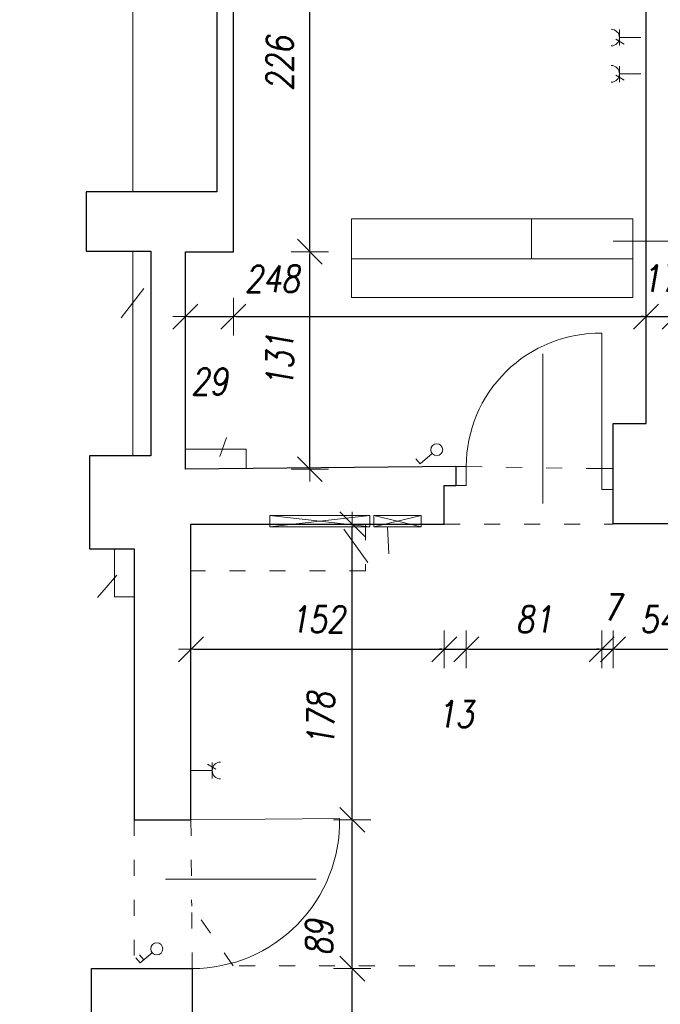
# Model space of a CAD drawing. Header units: millimetres. Extents: x -58431 to 28973, y -32170 to 9431.
# Tile 14 of 54: x -50613 to -46766, y -11040 to -5123. Entities that reach past the tile are written whole.
import ezdxf

# ---------------------------------------------------------------- set-up
doc = ezdxf.new("R2010")
doc.units = ezdxf.units.MM
doc.header["$LTSCALE"] = 8
doc.linetypes.add('ACAD_ISO03W100', pattern=[30, 12, -18])
doc.layers.get('Defpoints').update_dxf_attribs({"lineweight": 0})
for name, color, linetype, lineweight in [('A_DIMEN', 7, 'Continuous', 0), ('BAM_OPISY POWIERZCHNI', 40, 'Continuous', 0), ('instalacje', 6, 'Continuous', 0), ('piętro_dzwi i okna', 3, 'Continuous', 0), ('piętro_podciąg', 2, 'ACAD_ISO03W100', 0), ('piętro_rzut', 7, 'Continuous', 30), ('RZUT_wymiarowanie', 2, 'Continuous', 0), ('wymiarowanie', 4, 'Continuous', 0)]:
    doc.layers.add(name, color=color, linetype=linetype, lineweight=lineweight)
doc.styles.add('ROMANS1', font='romans.shx', dxfattribs={"width": 0.8, "oblique": 10})
doc.dimstyles.new('NARCH100', dxfattribs={"dimscale": 100, "dimtxt": 1.6, "dimasz": 0.15, "dimexe": 0, "dimexo": 0, "dimgap": 1, "dimtad": 1, "dimdec": 0, "dimlfac": 0.1, "dimrnd": 1, "dimdsep": 46, "dimtxsty": 'ROMANS1', "dimblk": 'wym', "dimcen": -1.5, "dimse1": 1, "dimse2": 1, "dimclrd": 4, "dimclre": 4, "dimclrt": 3, "dimadec": 0, "dimazin": 0, "dimtfac": 0.04, "dimtdec": 0, "dimtmove": 2, "dimatfit": 3, "dimldrblk": 'wym', "dimfxl": 0, "dimtolj": 1, "dimarcsym": 0})

# ---------------------------------------------------------------- blocks, each defined once
blk = doc.blocks.new('wym')
at = {"layer": 'A_DIMEN', "color": 4, "ltscale": 100}
for p, q in [((-5, -5), (5, 5)), ((0, -7.5), (0, 7.5)), ((-5, 0), (5, 0))]:
    blk.add_line(p, q, dxfattribs=at)
blk = doc.blocks.new('*D717')
at = {"layer": 'BAM_OPISY POWIERZCHNI', "color": 4, "lineweight": -2, "transparency": 16777216}
blk.add_line((-49602.6, -6907.6), (-49344.1, -6907.6), dxfattribs=at)
at = {"layer": 'Defpoints', "color": 0, "transparency": 16777216}
for p in [(-49617.6, -6517.2), (-49329.1, -6517.2), (-49329.1, -6907.6)]:
    blk.add_point(p, dxfattribs=at)
at = {"layer": 'BAM_OPISY POWIERZCHNI', "color": 4, "lineweight": -2, "transparency": 16777216, "xscale": 15, "yscale": 15, "zscale": 15, "rotation": 179.9999999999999}
blk.add_blockref('wym', (-49617.6, -6907.6), dxfattribs=at)
at = {"layer": 'BAM_OPISY POWIERZCHNI', "color": 4, "lineweight": -2, "transparency": 16777216, "xscale": 15, "yscale": 15, "zscale": 15}
blk.add_blockref('wym', (-49329.1, -6907.6), dxfattribs=at)
at = {"layer": 'BAM_OPISY POWIERZCHNI', "color": 3, "transparency": 16777216, "insert": (-49473.4, -7297.6), "char_height": 160, "attachment_point": 5, "style": 'ROMANS1'}
blk.add_mtext('\\A1;29', dxfattribs=at)
blk = doc.blocks.new('*D718')
at = {"layer": 'BAM_OPISY POWIERZCHNI', "color": 4, "lineweight": -2, "transparency": 16777216}
blk.add_line((-49314.1, -6907.6), (-46866.3, -6907.6), dxfattribs=at)
at = {"layer": 'Defpoints', "color": 0, "transparency": 16777216}
for p in [(-49329.1, -6517.2), (-46851.3, -6907.6), (-46851.3, -7548.8)]:
    blk.add_point(p, dxfattribs=at)
at = {"layer": 'BAM_OPISY POWIERZCHNI', "color": 4, "lineweight": -2, "transparency": 16777216, "xscale": 15, "yscale": 15, "zscale": 15, "rotation": 179.9999999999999}
blk.add_blockref('wym', (-49329.1, -6907.6), dxfattribs=at)
at = {"layer": 'BAM_OPISY POWIERZCHNI', "color": 4, "lineweight": -2, "transparency": 16777216, "xscale": 15, "yscale": 15, "zscale": 15}
blk.add_blockref('wym', (-46851.3, -6907.6), dxfattribs=at)
at = {"layer": 'BAM_OPISY POWIERZCHNI', "color": 3, "transparency": 16777216, "insert": (-49096.7, -6680.5), "char_height": 160, "attachment_point": 5, "style": 'ROMANS1'}
blk.add_mtext('\\A1;248', dxfattribs=at)
blk = doc.blocks.new('*D719')
at = {"layer": 'BAM_OPISY POWIERZCHNI', "color": 4, "lineweight": -2, "transparency": 16777216}
for p, q in [((-46866.3, -6907.6), (-46881.3, -6907.6)), ((-46851.3, -6907.6), (-46680.1, -6907.6)), ((-46665.1, -6907.6), (-46650.1, -6907.6))]:
    blk.add_line(p, q, dxfattribs=at)
at = {"layer": 'Defpoints', "color": 0, "transparency": 16777216}
for p in [(-46680.1, -6907.6), (-46851.3, -7548.8), (-46680.1, -7803.3)]:
    blk.add_point(p, dxfattribs=at)
at = {"layer": 'BAM_OPISY POWIERZCHNI', "color": 4, "lineweight": -2, "transparency": 16777216, "xscale": 15, "yscale": 15, "zscale": 15}
for p, rotation in [((-46851.3, -6907.6), 359.9999999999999), ((-46680.1, -6907.6), 179.9999999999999)]:
    blk.add_blockref('wym', p, dxfattribs=dict(at, rotation=rotation))
at = {"layer": 'BAM_OPISY POWIERZCHNI', "color": 3, "transparency": 16777216, "insert": (-46765.7, -6677.6), "char_height": 160, "attachment_point": 5, "style": 'ROMANS1'}
blk.add_mtext('\\A1;17', dxfattribs=at)
blk = doc.blocks.new('*D749')
at = {"layer": 'BAM_OPISY POWIERZCHNI', "color": 4, "lineweight": -2, "transparency": 16777216}
blk.add_line((-49569.8, -8906.4), (-48077.7, -8906.4), dxfattribs=at)
at = {"layer": 'Defpoints', "color": 0, "transparency": 16777216}
for p in [(-49584.8, -8154.5), (-48062.7, -8154.5), (-48062.7, -8906.4)]:
    blk.add_point(p, dxfattribs=at)
at = {"layer": 'BAM_OPISY POWIERZCHNI', "color": 4, "lineweight": -2, "transparency": 16777216, "xscale": 15, "yscale": 15, "zscale": 15, "rotation": 179.9999999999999}
blk.add_blockref('wym', (-49584.8, -8906.4), dxfattribs=at)
at = {"layer": 'BAM_OPISY POWIERZCHNI', "color": 4, "lineweight": -2, "transparency": 16777216, "xscale": 15, "yscale": 15, "zscale": 15}
blk.add_blockref('wym', (-48062.7, -8906.4), dxfattribs=at)
at = {"layer": 'BAM_OPISY POWIERZCHNI', "color": 3, "transparency": 16777216, "insert": (-48823.8, -8726.4), "char_height": 160, "attachment_point": 5, "style": 'ROMANS1'}
blk.add_mtext('\\A1;152', dxfattribs=at)
blk = doc.blocks.new('*D750')
at = {"layer": 'BAM_OPISY POWIERZCHNI', "color": 4, "lineweight": -2, "transparency": 16777216}
for p, q in [((-48077.7, -8906.4), (-48092.7, -8906.4)), ((-48062.7, -8906.4), (-47931, -8906.4)), ((-47916, -8906.4), (-47901, -8906.4))]:
    blk.add_line(p, q, dxfattribs=at)
at = {"layer": 'Defpoints', "color": 0, "transparency": 16777216}
for p in [(-47931, -7922.7), (-48062.7, -8154.5), (-47931, -8906.4)]:
    blk.add_point(p, dxfattribs=at)
at = {"layer": 'BAM_OPISY POWIERZCHNI', "color": 4, "lineweight": -2, "transparency": 16777216, "xscale": 15, "yscale": 15, "zscale": 15}
for p, rotation in [((-48062.7, -8906.4), 359.9999999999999), ((-47931, -8906.4), 179.9999999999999)]:
    blk.add_blockref('wym', p, dxfattribs=dict(at, rotation=rotation))
at = {"layer": 'BAM_OPISY POWIERZCHNI', "color": 3, "transparency": 16777216, "insert": (-47996.9, -9296.4), "char_height": 160, "attachment_point": 5, "style": 'ROMANS1'}
blk.add_mtext('\\A1;13', dxfattribs=at)
blk = doc.blocks.new('*D751')
at = {"layer": 'BAM_OPISY POWIERZCHNI', "color": 4, "lineweight": -2, "transparency": 16777216}
blk.add_line((-47916, -8906.4), (-47132.4, -8906.4), dxfattribs=at)
at = {"layer": 'Defpoints', "color": 0, "transparency": 16777216}
for p in [(-47931, -7922.7), (-47117.4, -7945.8), (-47117.4, -8906.4)]:
    blk.add_point(p, dxfattribs=at)
at = {"layer": 'BAM_OPISY POWIERZCHNI', "color": 4, "lineweight": -2, "transparency": 16777216, "xscale": 15, "yscale": 15, "zscale": 15, "rotation": 179.9999999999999}
blk.add_blockref('wym', (-47931, -8906.4), dxfattribs=at)
at = {"layer": 'BAM_OPISY POWIERZCHNI', "color": 4, "lineweight": -2, "transparency": 16777216, "xscale": 15, "yscale": 15, "zscale": 15}
blk.add_blockref('wym', (-47117.4, -8906.4), dxfattribs=at)
at = {"layer": 'BAM_OPISY POWIERZCHNI', "color": 3, "transparency": 16777216, "insert": (-47524.2, -8726.4), "char_height": 160, "attachment_point": 5, "style": 'ROMANS1'}
blk.add_mtext('\\A1;81', dxfattribs=at)
blk = doc.blocks.new('*D752')
at = {"layer": 'BAM_OPISY POWIERZCHNI', "color": 4, "lineweight": -2, "transparency": 16777216}
for p, q in [((-47132.4, -8906.4), (-47147.4, -8906.4)), ((-47117.4, -8906.4), (-47049.2, -8906.4)), ((-47034.2, -8906.4), (-47019.2, -8906.4))]:
    blk.add_line(p, q, dxfattribs=at)
at = {"layer": 'Defpoints', "color": 0, "transparency": 16777216}
for p in [(-47117.4, -7945.8), (-47049.2, -8153.2), (-47049.2, -8906.4)]:
    blk.add_point(p, dxfattribs=at)
at = {"layer": 'BAM_OPISY POWIERZCHNI', "color": 4, "lineweight": -2, "transparency": 16777216, "xscale": 15, "yscale": 15, "zscale": 15}
for p, rotation in [((-47117.4, -8906.4), 359.9999999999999), ((-47049.2, -8906.4), 179.9999999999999)]:
    blk.add_blockref('wym', p, dxfattribs=dict(at, rotation=rotation))
at = {"layer": 'BAM_OPISY POWIERZCHNI', "color": 3, "transparency": 16777216, "insert": (-47053.4, -8654.2), "char_height": 160, "attachment_point": 5, "style": 'ROMANS1'}
blk.add_mtext('\\A1;7', dxfattribs=at)
blk = doc.blocks.new('*D753')
at = {"layer": 'BAM_OPISY POWIERZCHNI', "color": 4, "lineweight": -2, "transparency": 16777216}
blk.add_line((-47034.2, -8906.4), (-46521.2, -8906.4), dxfattribs=at)
at = {"layer": 'Defpoints', "color": 0, "transparency": 16777216}
for p in [(-47049.2, -8153.2), (-46506.2, -8153.2), (-46506.2, -8906.4)]:
    blk.add_point(p, dxfattribs=at)
at = {"layer": 'BAM_OPISY POWIERZCHNI', "color": 4, "lineweight": -2, "transparency": 16777216, "xscale": 15, "yscale": 15, "zscale": 15, "rotation": 179.9999999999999}
blk.add_blockref('wym', (-47049.2, -8906.4), dxfattribs=at)
at = {"layer": 'BAM_OPISY POWIERZCHNI', "color": 4, "lineweight": -2, "transparency": 16777216, "xscale": 15, "yscale": 15, "zscale": 15}
blk.add_blockref('wym', (-46506.2, -8906.4), dxfattribs=at)
at = {"layer": 'BAM_OPISY POWIERZCHNI', "color": 3, "transparency": 16777216, "insert": (-46777.7, -8726.4), "char_height": 160, "attachment_point": 5, "style": 'ROMANS1'}
blk.add_mtext('\\A1;54', dxfattribs=at)
blk = doc.blocks.new('*D633')
at = {"layer": 'BAM_OPISY POWIERZCHNI', "color": 4, "lineweight": -2, "transparency": 16777216}
blk.add_line((-48870.4, -7809.1), (-48870.4, -6532.2), dxfattribs=at)
at = {"layer": 'Defpoints', "color": 0, "transparency": 16777216}
for p in [(-49617.6, -6517.2), (-48870.4, -6517.2), (-49617.6, -7824.1)]:
    blk.add_point(p, dxfattribs=at)
at = {"layer": 'BAM_OPISY POWIERZCHNI', "color": 4, "lineweight": -2, "transparency": 16777216, "xscale": 15, "yscale": 15, "zscale": 15}
for p, rotation in [((-48870.4, -6517.2), 90), ((-48870.4, -7824.1), 270)]:
    blk.add_blockref('wym', p, dxfattribs=dict(at, rotation=rotation))
at = {"layer": 'BAM_OPISY POWIERZCHNI', "color": 3, "transparency": 16777216, "insert": (-49050.4, -7170.6), "char_height": 160, "attachment_point": 5, "rotation": 90, "style": 'ROMANS1'}
blk.add_mtext('\\A1;131', dxfattribs=at)
blk = doc.blocks.new('*D634')
at = {"layer": 'BAM_OPISY POWIERZCHNI', "color": 4, "lineweight": -2, "transparency": 16777216}
blk.add_line((-48870.4, -6502.2), (-48870.4, -4272), dxfattribs=at)
at = {"layer": 'Defpoints', "color": 0, "transparency": 16777216}
for p in [(-49329.1, -4257), (-48870.4, -4257), (-49617.6, -6517.2)]:
    blk.add_point(p, dxfattribs=at)
at = {"layer": 'BAM_OPISY POWIERZCHNI', "color": 4, "lineweight": -2, "transparency": 16777216, "xscale": 15, "yscale": 15, "zscale": 15}
for p, rotation in [((-48870.4, -4257), 90), ((-48870.4, -6517.2), 270)]:
    blk.add_blockref('wym', p, dxfattribs=dict(at, rotation=rotation))
at = {"layer": 'BAM_OPISY POWIERZCHNI', "color": 3, "transparency": 16777216, "insert": (-49050.4, -5387.1), "char_height": 160, "attachment_point": 5, "rotation": 90, "style": 'ROMANS1'}
blk.add_mtext('\\A1;226', dxfattribs=at)
blk = doc.blocks.new('*D659')
at = {"layer": 'BAM_OPISY POWIERZCHNI', "color": 4, "lineweight": -2, "transparency": 16777216}
blk.add_line((-48616.1, -13620), (-48616.1, -10839.6), dxfattribs=at)
at = {"layer": 'Defpoints', "color": 0, "transparency": 16777216}
for p in [(-49576.2, -10824.6), (-48616.1, -10824.6), (-49576.2, -13635)]:
    blk.add_point(p, dxfattribs=at)
at = {"layer": 'BAM_OPISY POWIERZCHNI', "color": 4, "lineweight": -2, "transparency": 16777216, "xscale": 15, "yscale": 15, "zscale": 15}
for p, rotation in [((-48616.1, -10824.6), 90), ((-48616.1, -13635), 270)]:
    blk.add_blockref('wym', p, dxfattribs=dict(at, rotation=rotation))
at = {"layer": 'BAM_OPISY POWIERZCHNI', "color": 3, "transparency": 16777216, "insert": (-48796.1, -12229.8), "char_height": 160, "attachment_point": 5, "rotation": 90, "style": 'ROMANS1'}
blk.add_mtext('\\A1;281', dxfattribs=at)
blk = doc.blocks.new('*D660')
at = {"layer": 'BAM_OPISY POWIERZCHNI', "color": 4, "lineweight": -2, "transparency": 16777216}
blk.add_line((-48616.1, -10809.6), (-48616.1, -9946.2), dxfattribs=at)
at = {"layer": 'Defpoints', "color": 0, "transparency": 16777216}
for p in [(-49584.8, -9931.2), (-48616.1, -9931.2), (-49576.2, -10824.6)]:
    blk.add_point(p, dxfattribs=at)
at = {"layer": 'BAM_OPISY POWIERZCHNI', "color": 4, "lineweight": -2, "transparency": 16777216, "xscale": 15, "yscale": 15, "zscale": 15}
for p, rotation in [((-48616.1, -9931.2), 90), ((-48616.1, -10824.6), 270)]:
    blk.add_blockref('wym', p, dxfattribs=dict(at, rotation=rotation))
at = {"layer": 'BAM_OPISY POWIERZCHNI', "color": 3, "transparency": 16777216, "insert": (-48815.3, -10639.2), "char_height": 160, "attachment_point": 5, "rotation": 90, "style": 'ROMANS1'}
blk.add_mtext('\\A1;89', dxfattribs=at)
blk = doc.blocks.new('*D661')
at = {"layer": 'BAM_OPISY POWIERZCHNI', "color": 4, "lineweight": -2, "transparency": 16777216}
blk.add_line((-48616.1, -9916.2), (-48616.1, -8169.5), dxfattribs=at)
at = {"layer": 'Defpoints', "color": 0, "transparency": 16777216}
for p in [(-49584.8, -8154.5), (-48616.1, -8154.5), (-49584.8, -9931.2)]:
    blk.add_point(p, dxfattribs=at)
at = {"layer": 'BAM_OPISY POWIERZCHNI', "color": 4, "lineweight": -2, "transparency": 16777216, "xscale": 15, "yscale": 15, "zscale": 15}
for p, rotation in [((-48616.1, -8154.5), 90), ((-48616.1, -9931.2), 270)]:
    blk.add_blockref('wym', p, dxfattribs=dict(at, rotation=rotation))
at = {"layer": 'BAM_OPISY POWIERZCHNI', "color": 3, "transparency": 16777216, "insert": (-48804.2, -9328.5), "char_height": 160, "attachment_point": 5, "rotation": 90, "style": 'ROMANS1'}
blk.add_mtext('\\A1;178', dxfattribs=at)

msp = doc.modelspace()

# ---------------------------------------------------------------- linework, layer by layer
at = {"layer": 'BAM_OPISY POWIERZCHNI'}
msp.add_line((-47538.9, -6319.2), (-47538.9, -6559.2), dxfattribs=at)
for points in [[(-46930.4, -6319.2), (-48621, -6319.2)], [(-48621, -6319.2), (-48621, -6559.2), (-46930.4, -6559.2), (-46930.4, -6319.2)], [(-47049.7, -6453.3), (-46506.8, -6453.3)], [(-48621, -6552.6), (-48621, -6792.6), (-46930.4, -6792.6), (-46930.4, -6552.6)]]:
    msp.add_lwpolyline(points, dxfattribs=at)
at = {"layer": 'instalacje'}
for p, q in [((-48135.9, -7730.7), (-48208.7, -7791.6)), ((-48208.7, -7791.6), (-48234, -7761.4)), ((-48510.3, -8170.4), (-49110.3, -8103.2)), ((-48510.3, -8103.2), (-49110.3, -8103.2)), ((-49110.3, -8103.2), (-49110.3, -8170.4)), ((-49110.3, -8170.4), (-48510.3, -8103.2)), ((-49110.3, -8170.4), (-48510.3, -8170.4)), ((-49889.9, -10791), (-49915.2, -10760.8)), ((-49868.3, -10772.9), (-49893.6, -10742.7)), ((-49817.2, -10730.1), (-49889.9, -10791))]:
    msp.add_line(p, q, dxfattribs=at)
for points in [[(-47011.1, -5182.8), (-47011.1, -5278.7)], [(-47032.6, -5239.4), (-46982.9, -5269.3)], [(-47011.1, -5230.8), (-46883.1, -5230.8)], [(-47011.1, -5402.6), (-47011.1, -5498.5)], [(-47032.6, -5457.2), (-46982.9, -5487.1)], [(-47011.1, -5448.6), (-46883.1, -5448.6)], [(-48510.3, -8103.2), (-48510.3, -8170.4)], [(-48486.3, -8103.2), (-48486.3, -8170.4)], [(-48486.3, -8103.2), (-48201.5, -8103.2), (-48201.5, -8170.4)], [(-48486.3, -8103.2), (-48201.5, -8170.4)], [(-48201.5, -8103.2), (-48486.3, -8170.4)], [(-48522.5, -8385.7), (-48666.3, -8184)], [(-48486.3, -8170.4), (-48201.5, -8170.4)], [(-48396.1, -8331.8), (-48403.2, -8170.4)], [(-49456.8, -9634.6), (-49584.8, -9634.5)], [(-49435.3, -9625.9), (-49485, -9596)], [(-49456.8, -9586.6), (-49456.8, -9682.5)]]:
    msp.add_lwpolyline(points, dxfattribs=at)
for centre in [(-48108.5, -7707.1), (-49789.7, -10706.4)]:
    msp.add_circle(centre, 36.2, dxfattribs=at)
for centre, start, end in [((-47061.3, -5230.8), 270, 90), ((-47061.3, -5448.6), 270, 90), ((-49406.6, -9634.6), 89.99226, 269.99226)]:
    msp.add_arc(centre, 50.2, start, end, dxfattribs=at)
at = {"layer": 'piętro_dzwi i okna'}
for points in [[(-47117.4, -7820.5), (-47117.4, -7006.8)], [(-47992.7, -7808.7), (-47931, -7808.7)], [(-47931, -7922.7), (-47931, -7808.2)], [(-47049.2, -7945.8), (-47117.4, -7945.8), (-47117.4, -7820.5), (-47049.2, -7820.5)], [(-47992.3, -7922.7), (-47931, -7922.7)], [(-48691.4, -9922.6), (-49584.8, -9931.2)]]:
    msp.add_lwpolyline(points, dxfattribs=at)
for centre, radius, start, end in [((-47129, -7808.7), 802, 89.16824, 180), ((-49576.2, -9939.7), 885, 270, 1.10333)]:
    msp.add_arc(centre, radius, start, end, dxfattribs=at)
at = {"layer": 'piętro_podciąg'}
for points in [[(-47931, -7808.7), (-47117.4, -7820.5)], [(-48536.4, -8154.5), (-48536.4, -8435.9), (-49584.8, -8435.9)], [(-48062.7, -8154.5), (-47049.2, -8154.5)], [(-49924.7, -9931.2), (-49924.7, -10824.6)], [(-49584.8, -9931.2), (-49579.8, -10450.7)], [(-43919.3, -10808.5), (-49330, -10808.5), (-49579.8, -10450.7)], [(-49576.2, -10824.6), (-49579.8, -10450.7)]]:
    msp.add_lwpolyline(points, dxfattribs=at)
at = {"layer": 'piętro_rzut'}
for points in [[(-46536.9, -8153.2), (-47049.2, -8153.2), (-47049.2, -7548.8), (-46851.3, -7548.8), (-46851.3, -1991)], [(-47992.7, -7808.7), (-49617.6, -7824.1), (-49617.6, -6517.2), (-49329.1, -6517.2), (-49329.1, -5585.7), (-49329.1, -4431.6)], [(-50225.6, -4514.7), (-50225.6, -4620.3), (-49429, -4620.3), (-49429, -6158.1), (-50213, -6158.1), (-50213, -6514.8), (-49825.9, -6514.8), (-49825.9, -7744.3), (-50193, -7744.3), (-50193, -8302.9), (-49924.7, -8302.9), (-49924.7, -9931.2), (-49584.8, -9931.2), (-49584.8, -8154.5), (-48062.7, -8154.5), (-48062.7, -7922.7), (-47992.7, -7922.7)], [(-47992.7, -7808.7), (-47992.7, -7922.7)], [(-50362.4, -12659.7), (-49912.3, -12659.7), (-49912.3, -11359.2), (-50181, -11359.2), (-50181, -10824.6), (-49576.2, -10824.6), (-49576.2, -11184.2)]]:
    msp.add_lwpolyline(points, dxfattribs=at)
at = {"layer": 'RZUT_wymiarowanie'}
for points in [[(-49932.5, -6158.1), (-49932.5, -4620.3)], [(-49932.5, -7744.3), (-49932.5, -6514.8)], [(-50004.4, -6915.3), (-49868.2, -6739.3)], [(-49371.6, -7634.6), (-49411.1, -7747.1)], [(-49619.9, -7703.1), (-49252.8, -7703.1), (-49252.8, -7820.5)], [(-50043.4, -8302.9), (-50043.4, -8592.1), (-49924.7, -8592.1)], [(-50029.4, -8461.4), (-50146.4, -8595.3)]]:
    msp.add_lwpolyline(points, dxfattribs=at)
at = {"layer": 'wymiarowanie'}
for points in [[(-47471.9, -8030), (-47471.3, -7131.4)], [(-49738.1, -10286.7), (-48832.7, -10287.3)]]:
    msp.add_lwpolyline(points, dxfattribs=at)

# ---------------------------------------------------------------- dimensions: what is measured, and where the dimension line sits
at = {"layer": 'BAM_OPISY POWIERZCHNI'}
for base, p1, p2, picture, middle in [((-48870.4, -4257), (-49617.6, -6517.2), (-49329.1, -4257), '*D634', (-49050.4, -5387.1)), ((-48870.4, -6517.2), (-49617.6, -7824.1), (-49617.6, -6517.2), '*D633', (-49050.4, -7170.6)), ((-48616.1, -10824.6), (-49576.2, -13635), (-49576.2, -10824.6), '*D659', (-48796.1, -12229.8))]:
    dim = msp.add_linear_dim(base=base, p1=p1, p2=p2, angle=90, dimstyle='NARCH100', dxfattribs=at)
    dim.commit()
    dim.dimension.update_dxf_attribs({"geometry": picture, "text_midpoint": middle})
for base, p1, p2, picture, middle in [((-49329.1, -6907.6), (-49617.6, -6517.2), (-49329.1, -6517.2), '*D717', (-49473.4, -7297.6)), ((-46680.1, -6907.6), (-46851.3, -7548.8), (-46680.1, -7803.3), '*D719', (-46765.7, -6677.6)), ((-47931, -8906.4), (-48062.7, -8154.5), (-47931, -7922.7), '*D750', (-47996.9, -9296.4)), ((-47117.4, -8906.4), (-47931, -7922.7), (-47117.4, -7945.8), '*D751', (-47524.2, -8726.4)), ((-48062.7, -8906.4), (-49584.8, -8154.5), (-48062.7, -8154.5), '*D749', (-48823.8, -8726.4)), ((-46506.2, -8906.4), (-47049.2, -8153.2), (-46506.2, -8153.2), '*D753', (-46777.7, -8726.4))]:
    dim = msp.add_linear_dim(base=base, p1=p1, p2=p2, dimstyle='NARCH100', dxfattribs=at)
    dim.commit()
    dim.dimension.update_dxf_attribs({"geometry": picture, "text_midpoint": middle})
for base, p1, p2, picture, middle in [((-46851.3, -6907.6), (-49329.1, -6517.2), (-46851.3, -7548.8), '*D718', (-49096.7, -6680.5)), ((-47049.2, -8906.4), (-47117.4, -7945.8), (-47049.2, -8153.2), '*D752', (-47053.4, -8654.2))]:
    dim = msp.add_linear_dim(base=base, p1=p1, p2=p2, dimstyle='NARCH100', dxfattribs=at)
    dim.commit()
    dim.dimension.update_dxf_attribs({"geometry": picture, "text_midpoint": middle, "dimtype": 160})
for base, p1, p2, picture, middle in [((-48616.1, -8154.5), (-49584.8, -9931.2), (-49584.8, -8154.5), '*D661', (-48804.2, -9328.5)), ((-48616.1, -9931.2), (-49576.2, -10824.6), (-49584.8, -9931.2), '*D660', (-48815.3, -10639.2))]:
    dim = msp.add_linear_dim(base=base, p1=p1, p2=p2, angle=90, dimstyle='NARCH100', dxfattribs=at)
    dim.commit()
    dim.dimension.update_dxf_attribs({"geometry": picture, "text_midpoint": middle, "dimtype": 160})

doc.saveas('drawing.dxf')
